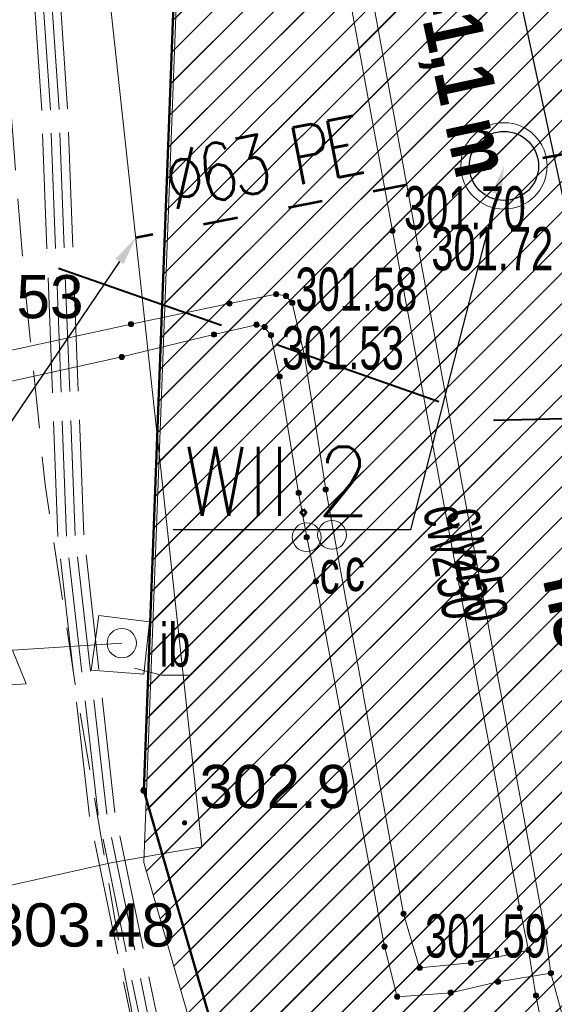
# Model space of a CAD drawing. Header units: metres. Extents: x 6567444 to 13135881, y 5574237 to 11149086.
# Tile 41 of 191: x 6567827 to 6567836, y 5574515 to 5574532. Entities that reach past the tile are written whole.
import ezdxf
from ezdxf import colors
from ezdxf.entities.mleader import LeaderData, LeaderLine
from ezdxf.enums import TextEntityAlignment as Align
from ezdxf.math import Vec2, Vec3

# ---------------------------------------------------------------- set-up
doc = ezdxf.new("R2010")
doc.units = ezdxf.units.M
for name, pattern in [('3 1', [4, 3, -1]), ('ISO03W100', [30, 12, -18]), ('Kropki przerywana 1', [250, 150, -100]), ('L_0_03', [1, 0.5, -0.5]), ('L_0_04', [1.5, 1, -0.5]), ('L_2_50', [2.5, 2, -0.5])]:
    doc.linetypes.add(name, pattern=pattern)
for name, color, linetype, lineweight in [('_TT_WOD_Opis_DN', 7, 'Continuous', 25), ('_TT_WOD_Opis_PKT_II', 7, 'Continuous', 30), ('_TT_WODA_PRZYLACZE_II etap', 150, 'ISO03W100', 53), ('EGB_DzialkaEwidencyjna', 7, 'Continuous', 18), ('EGB_Klasouzytek', 92, 'Continuous', 18), ('EGB_KonturUzytkuGruntowego', 92, 'Continuous', 18), ('EGB_PunktGraniczny', 7, 'Continuous', 18), ('GES_InneUrzadzeniaTowarzyszace_P', 7, 'Continuous', 18), ('GES_PrzewodCieplowniczy', 212, 'Continuous', 18), ('GES_PrzewodElektroenergetyczny_Projektowany', 7, 'Continuous', 18), ('GES_PrzewodWodociagowy', 5, 'Continuous', 18), ('GES_Rzedna', 7, 'Continuous', 18), ('MP_LINIE_REGULAC', 135, 'Continuous', 40), ('OT_Budowle', 7, 'Continuous', 18), ('OT_Komunikacja', 7, 'Continuous', 18), ('OTRN', 7, 'Continuous', 13), ('OTRS', 7, 'Continuous', 13), ('OTRS_O', 7, 'Continuous', 20), ('Z_GRANICE SPRAWDZONE', 100, 'Continuous', 30)]:
    doc.layers.add(name, color=color, linetype=linetype, lineweight=lineweight)
for name, color, linetype in [('FORMA - Arch 01 - PZT 0 ZAKRES OPRACOWANIA', 7, 'Continuous'), ('FORMA - Arch 01 - PZT 1 Strefy', 7, 'Continuous'), ('FORMA - Arch 01 - PZT-3 Zagospodarowanie', 7, 'Continuous'), ('FORMA - Arch 01 - PZT-5 Opisy ogólne - Opisy szczegółowe', 7, 'Continuous'), ('OTRN_O', 7, 'Continuous')]:
    doc.layers.add(name, color=color, linetype=linetype)
doc.styles.add('BDOT', font='arial.ttf', dxfattribs={"width": 0.9})
doc.styles.add('pzt_11-06-2015 (2)$0$RomanS', font='romans.shx')
doc.styles.add('ROMANS', font='romans.shx', dxfattribs={"width": 0.9})
doc.styles.get("Standard").update_dxf_attribs({"font": 'arial.ttf'})
doc.styles.add('STYL_AUTOMATYCZNY_11', font='arial.ttf', dxfattribs={"width": 0.8})
doc.linetypes.add('Symbol (2)', pattern='A,0,[1,U02 PROJEKT ZAGOSPODAROWANIA TERENU1.Shx,S=0.793651,R=0,X=0,Y=0],-100,0', length=100)
pattern_1 = [(45, (0, 0), (-0.265165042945, 0.265165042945), [])]

# ---------------------------------------------------------------- blocks, each defined once
blk = doc.blocks.new('L_0_02_2')
at = {"color": 0}
blk.add_point((0, 0), dxfattribs=at)
blk = doc.blocks.new('L_0_02_1')
at = {"color": 0}
blk.add_point((0, 0), dxfattribs=at)
blk = doc.blocks.new('EGPG_N')
at = {"linetype": 'Continuous', "lineweight": 13}
blk.add_hatch(color=0, dxfattribs=at).paths.add_polyline_path([(0, -0.1, 1), (0, 0.1, 1)])
at = {"color": 0, "linetype": 'Continuous', "lineweight": 13}
blk.add_circle((0, 0), 0.1, dxfattribs=at)
blk = doc.blocks.new('other_SUPW_O')
at = {"color": 0, "linetype": 'Continuous', "lineweight": 18}
blk.add_circle((0, 0), 0.5, dxfattribs=at)
blk = doc.blocks.new('other_SUPY')
at = {"color": 0, "linetype": 'Continuous', "lineweight": 18, "flags": 128}
for points in [[(-1.2, 7), (-2.1, 6.4)], [(0, 0), (0, 3.8), (-1.2, 3.4), (-1.2, 7)], [(-1.2, 7), (-0.4, 6.4)]]:
    blk.add_lwpolyline(points, dxfattribs=at)
at = {"color": 0, "linetype": 'Continuous', "lineweight": 18}
blk.add_circle((0, 0), 0.51, dxfattribs=at)
blk = doc.blocks.new('other_SUPS01_02')
at = {"linetype": 'Continuous', "lineweight": 13}
blk.add_hatch(color=0, dxfattribs=at).paths.add_polyline_path([(0, -0.091, 1), (0, 0.091, 1)])
at = {"color": 0, "linetype": 'Continuous', "lineweight": 13}
blk.add_circle((0, 0), 0.0906, dxfattribs=at)
blk = doc.blocks.new('OTRN')
at = {"layer": 'OTRN', "color": 0, "const_width": 0.09}
blk.add_lwpolyline([(-0.045, 0, 1), (0.045, 0, 1)], format="xyb", close=True, dxfattribs=at)
at = {"layer": 'OTRN_O', "color": 0, "style": 'BDOT'}
blk.add_attdef('RZEDNA', (0.514, 0.515), '', height=1.5, dxfattribs=at)
blk = doc.blocks.new('OTRS')
at = {"layer": 'OTRS', "color": 0, "lineweight": -3, "const_width": 0.09}
blk.add_lwpolyline([(-0.045, 0, 1), (0.045, 0, 1)], format="xyb", close=True, dxfattribs=at)
at = {"layer": 'OTRS_O', "color": 0, "style": 'BDOT'}
blk.add_attdef('RZEDNA', (0.514, 0.515), '', height=1.5, dxfattribs=at)
blk = doc.blocks.new('_MDCP')
at = {"layer": 'EGB_DzialkaEwidencyjna', "linetype": 'CONTINUOUS', "lineweight": 18}
for p, q in [((6567849.51, 5574552.26), (6567921.55, 5574569.11)), ((6567921.55, 5574569.11), (6567946.41, 5574443.1)), ((6567830.11, 5574547.72), (6567849.51, 5574552.26)), ((6567829, 5574518.49), (6567830.11, 5574547.72)), ((6567851.37, 5574441.53), (6567829, 5574518.49)), ((6567946.41, 5574443.1), (6567945.87, 5574426.93)), ((6567857.95, 5574413.39), (6567851.37, 5574441.53)), ((6567945.87, 5574426.93), (6567941.78, 5574411.28)), ((6567864.17, 5574367.81), (6567857.95, 5574413.39)), ((6567941.78, 5574411.28), (6567926.87, 5574389.48)), ((6567926.87, 5574389.48), (6567903.73, 5574376.76)), ((6567903.73, 5574376.76), (6567864.17, 5574367.81))]:
    blk.add_line(p, q, dxfattribs=at)
at = {"layer": 'EGB_DzialkaEwidencyjna', "linetype": 'Continuous', "lineweight": 18}
for p, q in [((6567830.101, 5574547.47), (6567829.009, 5574518.74)), ((6567829.07, 5574518.25), (6567851.3, 5574441.77))]:
    blk.add_line(p, q, dxfattribs=at)
at = {"layer": 'EGB_Klasouzytek', "lineweight": 18}
blk.add_lwpolyline([(6567903.73, 5574376.76), (6567864.17, 5574367.81), (6567857.95, 5574413.39), (6567851.37, 5574441.53), (6567829, 5574518.49), (6567830.11, 5574547.72), (6567849.51, 5574552.26), (6567921.55, 5574569.11), (6567946.41, 5574443.1), (6567945.87, 5574426.93), (6567941.78, 5574411.28), (6567926.87, 5574389.48)], close=True, dxfattribs=at)
blk.add_lwpolyline([(6567843.288, 5574339.738), (6567840.22, 5574379.37), (6567837.97, 5574408.39), (6567824.54, 5574464.39), (6567815.07, 5574503.11), (6567813.39, 5574510.85), (6567812.91, 5574512.76), (6567809.64, 5574533.63), (6567810.66, 5574545.93), (6567811.96, 5574548.85), (6567814.7, 5574549.3), (6567819.81, 5574551.02), (6567841.64, 5574556.2), (6567848.19, 5574557.83), (6567849.51, 5574552.26), (6567830.11, 5574547.72), (6567829, 5574518.49), (6567851.37, 5574441.53), (6567857.95, 5574413.39), (6567862.49, 5574380.1), (6567864.17, 5574367.81), (6567869.98, 5574345.11), (6567862.17, 5574342.99), (6567862.141, 5574342.197)], dxfattribs=at)
at = {"layer": 'EGB_KonturUzytkuGruntowego', "linetype": 'L_0_03', "lineweight": 18, "flags": 128}
blk.add_lwpolyline([(6567864.17, 5574367.81), (6567862.49, 5574380.1), (6567857.95, 5574413.39), (6567851.37, 5574441.53), (6567829, 5574518.49), (6567830.11, 5574547.72), (6567849.51, 5574552.26), (6567921.55, 5574569.11), (6567946.41, 5574443.1), (6567945.87, 5574426.93), (6567941.78, 5574411.28), (6567926.87, 5574389.48), (6567903.73, 5574376.76)], close=True, dxfattribs=at)
at = {"layer": 'EGB_KonturUzytkuGruntowego', "linetype": 'L_0_03', "lineweight": 18}
blk.add_lwpolyline([(6567843.288, 5574339.738), (6567840.22, 5574379.37), (6567837.97, 5574408.39), (6567824.54, 5574464.39), (6567815.07, 5574503.11), (6567813.39, 5574510.85), (6567812.91, 5574512.76), (6567809.64, 5574533.63), (6567810.66, 5574545.93), (6567811.96, 5574548.85), (6567814.7, 5574549.3), (6567819.81, 5574551.02), (6567841.64, 5574556.2), (6567848.19, 5574557.83), (6567849.51, 5574552.26), (6567830.11, 5574547.72), (6567829, 5574518.49), (6567851.37, 5574441.53), (6567857.95, 5574413.39), (6567862.49, 5574380.1), (6567864.17, 5574367.81), (6567869.98, 5574345.11), (6567862.17, 5574342.99), (6567862.141, 5574342.197)], dxfattribs=at)
at = {"layer": 'EGB_PunktGraniczny'}
blk.add_point((6567829, 5574518.49), dxfattribs=at)
at = {"layer": 'GES_PrzewodCieplowniczy', "color": 212, "linetype": 'Continuous', "lineweight": 18}
for points in [[(6567840.21, 5574493.42), (6567838.21, 5574503.22), (6567835.81, 5574514.93), (6567835.68, 5574515.72), (6567835.53, 5574516.45), (6567833.32, 5574528.21), (6567831.32, 5574539.11), (6567831.19, 5574539.86), (6567831.31, 5574540.06), (6567831.53, 5574540.16), (6567832.13, 5574540.28), (6567841.07, 5574541.69), (6567841.7, 5574541.79), (6567841.9, 5574541.97), (6567842.01, 5574542.23), (6567841.92, 5574542.82), (6567840.56, 5574549.05), (6567834.9, 5574576.29), (6567834.74, 5574576.8), (6567834.714, 5574577.126)], [(6567835.395, 5574577.254), (6567835.56, 5574576.27), (6567841.12, 5574549.13), (6567842.56, 5574542.47), (6567842.66, 5574541.85), (6567842.59, 5574541.6), (6567842.37, 5574541.42), (6567841.76, 5574541.31), (6567832.56, 5574539.84), (6567831.99, 5574539.72), (6567831.81, 5574539.63), (6567831.65, 5574539.49), (6567831.8, 5574538.65), (6567833.77, 5574527.9), (6567835.97, 5574516.03), (6567836.07, 5574515.32), (6567836.27, 5574514.58), (6567838.64, 5574502.84)], [(6567835.68, 5574515.72), (6567834.68, 5574515.5), (6567833.79, 5574515.41), (6567833.51, 5574516.35), (6567832.44, 5574522.19), (6567832.16, 5574523.72), (6567831.79, 5574526.04), (6567831.58, 5574526.96), (6567831.47, 5574527.08), (6567831.3, 5574527.11), (6567830.49, 5574526.95), (6567828.78, 5574526.59), (6567826.68, 5574526.13), (6567800.624, 5574520.082)], [(6567800.736, 5574519.589), (6567826.76, 5574525.61), (6567828.62, 5574526.02), (6567830.22, 5574526.41), (6567830.96, 5574526.58), (6567831.1, 5574526.54), (6567831.21, 5574526.4), (6567831.36, 5574525.68), (6567831.69, 5574523.66), (6567831.83, 5574522.89), (6567831.99, 5574522.12), (6567833.18, 5574515.78), (6567833.4, 5574514.91), (6567834.33, 5574514.98), (6567835.15, 5574515.17), (6567836.07, 5574515.32)]]:
    blk.add_lwpolyline(points, dxfattribs=at)
at = {"layer": 'GES_PrzewodElektroenergetyczny_Projektowany', "color": 1, "linetype": 'L_2_50', "lineweight": 18}
for points in [[(6567831.43, 5574502.77), (6567830.63, 5574506.04), (6567829.56, 5574510.76), (6567828.06, 5574518.04), (6567827.51, 5574522.9), (6567827.23, 5574530.3), (6567826.89, 5574535.46), (6567826.99, 5574541.55), (6567830.8, 5574547.4), (6567832.52, 5574549.58), (6567838.98, 5574558.71), (6567836.25, 5574574.12), (6567833.79, 5574575.29), (6567831.956, 5574576.607)], [(6567831.58, 5574502.8), (6567830.78, 5574506.07), (6567829.7, 5574510.79), (6567828.21, 5574518.06), (6567827.66, 5574522.91), (6567827.38, 5574530.31), (6567827.04, 5574535.46), (6567827.14, 5574541.51), (6567830.92, 5574547.31), (6567832.64, 5574549.49), (6567839.14, 5574558.67), (6567836.38, 5574574.22), (6567833.87, 5574575.42), (6567832.16, 5574576.645)], [(6567831.72, 5574502.84), (6567830.92, 5574506.11), (6567829.85, 5574510.82), (6567828.36, 5574518.08), (6567827.81, 5574522.92), (6567827.53, 5574530.32), (6567827.19, 5574535.47), (6567827.29, 5574541.46), (6567831.04, 5574547.22), (6567832.76, 5574549.39), (6567839.3, 5574558.64), (6567836.51, 5574574.32), (6567833.95, 5574575.55), (6567832.368, 5574576.684)], [(6567831.87, 5574502.87), (6567831.07, 5574506.14), (6567830, 5574510.85), (6567828.5, 5574518.11), (6567827.96, 5574522.93), (6567827.68, 5574530.33), (6567827.34, 5574535.47), (6567827.44, 5574541.42), (6567831.16, 5574547.14), (6567832.88, 5574549.3), (6567839.46, 5574558.6), (6567836.65, 5574574.42), (6567834.02, 5574575.68), (6567832.567, 5574576.722)]]:
    blk.add_lwpolyline(points, dxfattribs=at)
at = {"layer": 'GES_PrzewodWodociagowy', "color": 5, "linetype": 'Continuous', "lineweight": 18}
blk.add_lwpolyline([(6567933.69, 5574572.61), (6567933.06, 5574572.59), (6567924.48, 5574571.48), (6567923.42, 5574572.32), (6567920.04, 5574574.98), (6567915.01, 5574574.28), (6567879.77, 5574567.11), (6567879.07, 5574566.99), (6567878.14, 5574565.37), (6567860.87, 5574560.66), (6567855.39, 5574559.03), (6567839.4, 5574555.34), (6567836.94, 5574551.59), (6567834.92, 5574548.08), (6567832.61, 5574544.04), (6567830.53, 5574540.71), (6567827.89, 5574537.03), (6567830.01, 5574517.51), (6567828.46, 5574517.24), (6567802.588, 5574511.449)], dxfattribs=at)
at = {"layer": 'MP_LINIE_REGULAC', "linetype": '3 1', "flags": 128}
blk.add_lwpolyline([(6567810.437, 5574537.676), (6567822.296, 5574529.397), (6567835.05, 5574524.922), (6567855.636, 5574525.369), (6567950.068, 5574544.6)], dxfattribs=at)
at = {"layer": 'OT_Budowle', "color": 7, "linetype": 'Continuous', "lineweight": 18, "flags": 128}
blk.add_lwpolyline([(6567829.1, 5574521.42), (6567829, 5574520.51), (6567828.09, 5574520.58), (6567828.22, 5574521.53)], close=True, dxfattribs=at)
at = {"layer": 'OT_Budowle', "color": 7, "linetype": 'Continuous', "lineweight": 15}
blk.add_lwpolyline([(6567828.84, 5574520.613), (6567829.308, 5574520.492), (6567829.78, 5574520.492)], dxfattribs=at)
at = {"layer": 'OT_Komunikacja', "color": 7, "linetype": 'L_0_04', "lineweight": 18, "flags": 128}
blk.add_lwpolyline([(6567947.515, 5574455.698), (6567948.396, 5574450.424), (6567948.648, 5574448.732), (6567948.975, 5574446.476), (6567949.265, 5574444.281), (6567949.478, 5574440.508), (6567949.478, 5574438.827), (6567949.548, 5574436.345), (6567949.466, 5574434.494), (6567949.331, 5574431.506), (6567949.013, 5574428.567), (6567948.397, 5574424.452), (6567947.845, 5574421.592), (6567946.958, 5574417.848), (6567946.194, 5574415.206), (6567944.955, 5574411.463), (6567944.22, 5574409.565), (6567943.335, 5574407.431), (6567941.896, 5574404.446), (6567940.723, 5574402.331), (6567939.781, 5574400.677), (6567938.516, 5574398.665), (6567936.744, 5574396.084), (6567934.465, 5574393.243), (6567932.327, 5574390.844), (6567928.971, 5574387.543), (6567926.7, 5574385.54), (6567925.032, 5574384.195), (6567923.337, 5574382.935), (6567920.797, 5574381.179), (6567917.606, 5574379.366), (6567914.527, 5574377.737), (6567911.816, 5574376.502), (6567909.558, 5574375.579), (6567907.269, 5574374.816), (6567903.606, 5574373.672), (6567899.382, 5574372.528), (6567894.891, 5574371.274), (6567878.894, 5574366.917), (6567867.949, 5574363.87), (6567863.154, 5574362.61), (6567857.11, 5574361.35), (6567856.863, 5574364.456), (6567856.582, 5574368.039), (6567856.09, 5574372.83), (6567857, 5574372.9), (6567856.31, 5574378.9), (6567855.79, 5574382.87), (6567855.18, 5574386.83), (6567854.51, 5574390.76), (6567853.78, 5574394.71), (6567853.05, 5574398.63), (6567852.19, 5574402.6), (6567849.76, 5574413.26), (6567849.89, 5574414.22), (6567851.83, 5574414.67), (6567851.37, 5574416.66), (6567854.58, 5574417.42), (6567850.88, 5574432.39), (6567845.96, 5574431.22), (6567840.92, 5574450.67), (6567838.96, 5574456.25), (6567831.07, 5574490.06), (6567830.27, 5574495.98), (6567829, 5574501.83), (6567827.92, 5574506.7), (6567826.86, 5574511.56), (6567826.08, 5574515.52), (6567825.4, 5574519.47), (6567824.95, 5574522.44), (6567824.5, 5574526.43), (6567824.25, 5574529.43), (6567824.08, 5574532.42), (6567824.01, 5574536.4), (6567824.25, 5574539.41), (6567825.44, 5574545.29), (6567826.09, 5574547.18), (6567826.92, 5574548.98), (6567827.87, 5574550.71), (6567829, 5574552.37), (6567849.24, 5574556.86), (6567847.84, 5574562.43), (6567850.42, 5574563.07), (6567851, 5574562.82), (6567857.08, 5574558.64), (6567878.36, 5574563.51), (6567907.32, 5574570.28), (6567907.73, 5574567.88), (6567878.94, 5574561.2), (6567857.62, 5574556.33), (6567833.07, 5574550.68), (6567832.17, 5574550.48), (6567830.79, 5574549.8), (6567829.67, 5574548.79), (6567828.68, 5574547.02), (6567827.68, 5574544.22), (6567827.06, 5574541.37), (6567826.61, 5574538.33), (6567826.47, 5574535.3), (6567826.62, 5574531.27), (6567826.93, 5574527.32), (6567827.29, 5574523.8), (6567827.81, 5574520.34), (6567828.64, 5574515.44), (6567829.22, 5574512.47), (6567831.34, 5574502.7), (6567832, 5574502.04), (6567832.86, 5574501.86), (6567835.48, 5574490.39), (6567838.69, 5574476.72), (6567840.94, 5574477.22), (6567842.1, 5574472.29), (6567839.84, 5574471.76), (6567843.24, 5574457.14), (6567846.41, 5574443.89), (6567846.82, 5574442.27), (6567847.04, 5574441.61), (6567847.42, 5574441.08), (6567847.97, 5574440.71), (6567848.63, 5574440.56), (6567849.32, 5574440.61), (6567851.19, 5574441.04), (6567854.02, 5574429.39), (6567857.72, 5574414.07), (6567855.38, 5574413.53), (6567854.43, 5574412.7), (6567853.63, 5574411.68), (6567853.17, 5574410.72), (6567853.12, 5574409.71), (6567854.26, 5574404.84), (6567855.51, 5574399), (6567857.01, 5574391.2), (6567857.79, 5574386.18), (6567858.35, 5574382.21), (6567859.02, 5574377.27), (6567859.909, 5574368.887), (6567860.055, 5574367.78), (6567860.402, 5574366.895), (6567861.348, 5574365.757), (6567862.743, 5574365.112), (6567863.812, 5574364.983), (6567864.873, 5574365.082), (6567875.385, 5574368.045), (6567887.169, 5574371.344), (6567894.86, 5574373.433), (6567904.193, 5574375.979), (6567909.986, 5574377.842), (6567913.714, 5574379.575), (6567916.29, 5574380.93), (6567919.833, 5574382.929), (6567921.94, 5574384.465), (6567924.837, 5574386.597), (6567926.974, 5574388.488), (6567928.91, 5574390.273), (6567932.797, 5574394.443), (6567936.263, 5574399.014), (6567938.789, 5574403.047), (6567940.719, 5574406.619), (6567942.6, 5574410.97), (6567944.237, 5574415.951), (6567945.095, 5574418.932), (6567946.005, 5574422.667), (6567946.916, 5574428.255), (6567947.357, 5574433.537), (6567947.446, 5574438.626), (6567947.184, 5574444.294), (6567946.685, 5574448.233), (6567946.054, 5574452.175), (6567945.029, 5574458.386), (6567942.856, 5574469.729), (6567945.871, 5574465.435)], close=True, dxfattribs=at)
at = {"layer": 'Z_GRANICE SPRAWDZONE', "linetype": 'ByBlock', "flags": 128}
blk.add_lwpolyline([(6567830.11, 5574547.72), (6567849.531, 5574552.262), (6567921.55, 5574569.11), (6567946.41, 5574443.1), (6567945.87, 5574426.93), (6567941.769, 5574411.258), (6567926.87, 5574389.48), (6567903.73, 5574376.76), (6567864.17, 5574367.81), (6567857.95, 5574413.39), (6567851.37, 5574441.53), (6567829, 5574518.49), (6567830.11, 5574547.72)], dxfattribs=at)
at = {"layer": 'EGB_DzialkaEwidencyjna', "linetype": 'Continuous', "xscale": 0.5, "yscale": 0.5, "zscale": 0.5}
for name, rotation in [('L_0_02_2', 87.83), ('L_0_02_1', 286.2099999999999), ('L_0_02_2', 286.2099999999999), ('L_0_02_1', 87.83)]:
    blk.add_blockref(name, (6567829, 5574518.49), dxfattribs=dict(at, rotation=rotation))
at = {"layer": 'EGB_PunktGraniczny', "linetype": 'Continuous', "xscale": 0.5, "yscale": 0.5, "zscale": 0.5}
blk.add_blockref('EGPG_N', (6567829, 5574518.49), dxfattribs=at)
at = {"layer": 'GES_InneUrzadzeniaTowarzyszace_P', "linetype": 'Continuous', "xscale": 0.5, "yscale": 0.5, "zscale": 0.5}
for p in [(6567831.83, 5574522.89), (6567832.27, 5574522.93)]:
    blk.add_blockref('other_SUPW_O', p, dxfattribs=at)
at = {"layer": 'GES_InneUrzadzeniaTowarzyszace_P', "linetype": 'Continuous', "xscale": 0.5, "yscale": 0.5, "zscale": 0.5, "rotation": 93.63688831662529}
blk.add_blockref('other_SUPY', (6567828.62, 5574521.05), dxfattribs=at)
at = {"layer": 'GES_Rzedna', "color": 212, "linetype": 'Continuous', "xscale": 0.5, "yscale": 0.5, "zscale": 0.5}
for p in [(6567833.32, 5574528.21), (6567833.77, 5574527.9), (6567831.3, 5574527.11), (6567831.47, 5574527.08), (6567830.49, 5574526.95), (6567831.58, 5574526.96), (6567828.78, 5574526.59), (6567830.96, 5574526.58), (6567831.1, 5574526.54), (6567830.22, 5574526.41), (6567831.21, 5574526.4), (6567828.62, 5574526.02), (6567831.79, 5574526.04), (6567831.36, 5574525.68), (6567832.16, 5574523.72), (6567831.69, 5574523.66), (6567831.83, 5574522.89), (6567831.99, 5574522.12), (6567835.53, 5574516.45), (6567833.51, 5574516.35), (6567835.97, 5574516.03), (6567833.18, 5574515.78), (6567835.68, 5574515.72), (6567833.79, 5574515.41), (6567834.68, 5574515.5), (6567835.15, 5574515.17), (6567836.07, 5574515.32), (6567833.4, 5574514.91), (6567834.33, 5574514.98), (6567835.81, 5574514.93)]:
    blk.add_blockref('other_SUPS01_02', p, dxfattribs=at)
at = {"layer": 'OTRN', "color": 14, "xscale": 0.5, "yscale": 0.5, "zscale": 0.5}
blk.add_blockref('OTRN', (6567829.71, 5574517.929, 302.949), dxfattribs=at).add_auto_attribs({'RZEDNA': '302.9'})
at = {"layer": 'OTRS', "xscale": 0.5, "yscale": 0.5, "zscale": 0.5}
for p, values in [((6567824.495, 5574526.435, 303.527), {'RZEDNA': '303.53'}), ((6567826.081, 5574515.523, 303.482), {'RZEDNA': '303.48'})]:
    blk.add_blockref('OTRS', p, dxfattribs=at).add_auto_attribs(values)
at = {"layer": 'GES_InneUrzadzeniaTowarzyszace_P', "color": 7, "lineweight": 15, "width": 0.66}
for p in [(6567832.055, 5574522.665), (6567832.495, 5574522.705)]:
    blk.add_text('c', height=0.75, dxfattribs=at).set_placement(p, align=Align.TOP_LEFT)
at = {"layer": 'GES_PrzewodCieplowniczy', "color": 212, "lineweight": 15, "width": 0.66}
for rotation, p in [(-79.4, (6567834.4, 5574522.465)), (-79.5, (6567834.786, 5574522.421))]:
    blk.add_text('cw250', height=0.75, rotation=rotation, dxfattribs=at).set_placement(p, align=Align.MIDDLE_CENTER)
at = {"layer": 'GES_Rzedna', "color": 212, "lineweight": 15, "width": 0.66}
for s, p in [('301.70', (6567833.518, 5574528.611)), ('301.72', (6567833.995, 5574527.9)), ('301.58', (6567831.635, 5574527.197)), ('301.53', (6567831.4, 5574526.179)), ('301.59', (6567833.884, 5574515.965))]:
    blk.add_text(s, height=0.75, dxfattribs=at).set_placement(p, align=Align.MIDDLE_LEFT)
at = {"layer": 'OT_Budowle', "color": 7, "lineweight": 15, "width": 0.66}
blk.add_text('ib', height=0.75, dxfattribs=at).set_placement((6567829.544, 5574521.017), align=Align.MIDDLE_CENTER)
blk = doc.blocks.new('PR1183 Chorzów Metalowców V09_TT')
at = {"layer": 'FORMA - Arch 01 - PZT 1 Strefy', "linetype": 'Continuous', "lineweight": 0, "true_color": 0x577933}
h = blk.add_hatch(dxfattribs=at)
h.set_pattern_fill('ANSI31', color=77, scale=3, style=0)
h.set_pattern_definition(pattern_1)
h.paths.add_polyline_path([(6567829, 5574517.24), (6567842.398, 5574471.118), (6567844.165, 5574471.632), (6567846.931, 5574462.111), (6567846.967, 5574484.472), (6567835.736, 5574536.73), (6567846.642, 5574539.074), (6567844.864, 5574547.35), (6567918.571, 5574563.191), (6567935.605, 5574483.933), (6567930.975, 5574476.768), (6567931.227, 5574475.595), (6567933.57, 5574476.098, 0.216609), (6567938.884, 5574480.085), (6567921.55, 5574567.86), (6567849.267, 5574550.953), (6567830.11, 5574546.47)])
at = {"layer": 'FORMA - Arch 01 - PZT 0 ZAKRES OPRACOWANIA', "color": 1, "linetype": 'Kropki przerywana 1', "lineweight": 50}
for p, q in [((6567830.11, 5574546.47), (6567829, 5574517.24)), ((6567829, 5574517.24), (6567851.427, 5574440.037))]:
    blk.add_line(p, q, dxfattribs=at)
at = {"layer": 'FORMA - Arch 01 - PZT 1 Strefy', "color": 71, "linetype": 'Continuous', "lineweight": 13, "true_color": 0xaff266}
for p, q in [((6567830.11, 5574546.47), (6567829, 5574517.24)), ((6567829, 5574517.24), (6567842.398, 5574471.118))]:
    blk.add_line(p, q, dxfattribs=at)
at = {"layer": 'FORMA - Arch 01 - PZT-3 Zagospodarowanie', "color": 7, "linetype": 'Symbol (2)', "lineweight": 25, "flags": 128}
blk.add_lwpolyline([(6567842.025, 5574479.36), (6567845.16, 5574486.232), (6567834.071, 5574537.827), (6567844.662, 5574540.103), (6567842.864, 5574548.471), (6567919.652, 5574564.975), (6567931.425, 5574510.197)], dxfattribs=at)
at = {"layer": 'FORMA - Arch 01 - PZT-5 Opisy ogólne - Opisy szczegółowe', "color": 154, "linetype": 'Continuous', "lineweight": 13, "char_height": 1, "attachment_point": 7, "rotation": 282.1296, "style": 'STYL_AUTOMATYCZNY_11'}
for insert in [(6567833.207, 5574532.487), (6567835.705, 5574520.867)]:
    blk.add_mtext('\\A1;{\\pql;\\fArial|b1|i0|c238|p0;\\W0.800000;hs=\\fArial|b1|i0|c238|p0;\\W0.800000;1\\fArial|b1|i0|c238|p0;\\W0.800000;,\\fArial|b1|i0|c238|p0;\\W0.800000;1\\fArial|b1|i0|c238|p0;\\W0.800000; m}', dxfattribs=dict(at, insert=insert))
blk = doc.blocks.new('GE.I.6640.1.468.2024_MDCP_dodatkowe pomiary_12.03.2026')
at = {"layer": 'EGB_DzialkaEwidencyjna', "linetype": 'CONTINUOUS', "lineweight": 18}
for p, q in [((6567849.51, 5574552.26), (6567921.55, 5574569.11)), ((6567921.55, 5574569.11), (6567946.41, 5574443.1)), ((6567830.11, 5574547.72), (6567849.51, 5574552.26)), ((6567829, 5574518.49), (6567830.11, 5574547.72)), ((6567851.37, 5574441.53), (6567829, 5574518.49)), ((6567946.41, 5574443.1), (6567945.87, 5574426.93)), ((6567857.95, 5574413.39), (6567851.37, 5574441.53)), ((6567945.87, 5574426.93), (6567941.78, 5574411.28)), ((6567864.17, 5574367.81), (6567857.95, 5574413.39)), ((6567941.78, 5574411.28), (6567926.87, 5574389.48)), ((6567926.87, 5574389.48), (6567903.73, 5574376.76)), ((6567903.73, 5574376.76), (6567864.17, 5574367.81))]:
    blk.add_line(p, q, dxfattribs=at)
at = {"layer": 'EGB_DzialkaEwidencyjna', "linetype": 'Continuous', "lineweight": 18}
for p, q in [((6567830.101, 5574547.47), (6567829.009, 5574518.74)), ((6567829.07, 5574518.25), (6567851.3, 5574441.77))]:
    blk.add_line(p, q, dxfattribs=at)
at = {"layer": 'EGB_Klasouzytek', "lineweight": 18}
blk.add_lwpolyline([(6567903.73, 5574376.76), (6567864.17, 5574367.81), (6567857.95, 5574413.39), (6567851.37, 5574441.53), (6567829, 5574518.49), (6567830.11, 5574547.72), (6567849.51, 5574552.26), (6567921.55, 5574569.11), (6567946.41, 5574443.1), (6567945.87, 5574426.93), (6567941.78, 5574411.28), (6567926.87, 5574389.48)], close=True, dxfattribs=at)
blk.add_lwpolyline([(6567843.288, 5574339.738), (6567840.22, 5574379.37), (6567837.97, 5574408.39), (6567824.54, 5574464.39), (6567815.07, 5574503.11), (6567813.39, 5574510.85), (6567812.91, 5574512.76), (6567809.64, 5574533.63), (6567810.66, 5574545.93), (6567811.96, 5574548.85), (6567814.7, 5574549.3), (6567819.81, 5574551.02), (6567841.64, 5574556.2), (6567848.19, 5574557.83), (6567849.51, 5574552.26), (6567830.11, 5574547.72), (6567829, 5574518.49), (6567851.37, 5574441.53), (6567857.95, 5574413.39), (6567862.49, 5574380.1), (6567864.17, 5574367.81), (6567869.98, 5574345.11), (6567862.17, 5574342.99), (6567862.141, 5574342.197)], dxfattribs=at)
at = {"layer": 'EGB_KonturUzytkuGruntowego', "linetype": 'L_0_03', "lineweight": 18, "flags": 128}
blk.add_lwpolyline([(6567864.17, 5574367.81), (6567862.49, 5574380.1), (6567857.95, 5574413.39), (6567851.37, 5574441.53), (6567829, 5574518.49), (6567830.11, 5574547.72), (6567849.51, 5574552.26), (6567921.55, 5574569.11), (6567946.41, 5574443.1), (6567945.87, 5574426.93), (6567941.78, 5574411.28), (6567926.87, 5574389.48), (6567903.73, 5574376.76)], close=True, dxfattribs=at)
at = {"layer": 'EGB_KonturUzytkuGruntowego', "linetype": 'L_0_03', "lineweight": 18}
blk.add_lwpolyline([(6567843.288, 5574339.738), (6567840.22, 5574379.37), (6567837.97, 5574408.39), (6567824.54, 5574464.39), (6567815.07, 5574503.11), (6567813.39, 5574510.85), (6567812.91, 5574512.76), (6567809.64, 5574533.63), (6567810.66, 5574545.93), (6567811.96, 5574548.85), (6567814.7, 5574549.3), (6567819.81, 5574551.02), (6567841.64, 5574556.2), (6567848.19, 5574557.83), (6567849.51, 5574552.26), (6567830.11, 5574547.72), (6567829, 5574518.49), (6567851.37, 5574441.53), (6567857.95, 5574413.39), (6567862.49, 5574380.1), (6567864.17, 5574367.81), (6567869.98, 5574345.11), (6567862.17, 5574342.99), (6567862.141, 5574342.197)], dxfattribs=at)
at = {"layer": 'EGB_PunktGraniczny'}
blk.add_point((6567829, 5574518.49), dxfattribs=at)
at = {"layer": 'GES_PrzewodCieplowniczy', "color": 212, "linetype": 'Continuous', "lineweight": 18}
for points in [[(6567840.21, 5574493.42), (6567838.21, 5574503.22), (6567835.81, 5574514.93), (6567835.68, 5574515.72), (6567835.53, 5574516.45), (6567833.32, 5574528.21), (6567831.32, 5574539.11), (6567831.19, 5574539.86), (6567831.31, 5574540.06), (6567831.53, 5574540.16), (6567832.13, 5574540.28), (6567841.07, 5574541.69), (6567841.7, 5574541.79), (6567841.9, 5574541.97), (6567842.01, 5574542.23), (6567841.92, 5574542.82), (6567840.56, 5574549.05), (6567834.9, 5574576.29), (6567834.74, 5574576.8), (6567834.714, 5574577.126)], [(6567835.395, 5574577.254), (6567835.56, 5574576.27), (6567841.12, 5574549.13), (6567842.56, 5574542.47), (6567842.66, 5574541.85), (6567842.59, 5574541.6), (6567842.37, 5574541.42), (6567841.76, 5574541.31), (6567832.56, 5574539.84), (6567831.99, 5574539.72), (6567831.81, 5574539.63), (6567831.65, 5574539.49), (6567831.8, 5574538.65), (6567833.77, 5574527.9), (6567835.97, 5574516.03), (6567836.07, 5574515.32), (6567836.27, 5574514.58), (6567838.64, 5574502.84)], [(6567835.68, 5574515.72), (6567834.68, 5574515.5), (6567833.79, 5574515.41), (6567833.51, 5574516.35), (6567832.44, 5574522.19), (6567832.16, 5574523.72), (6567831.79, 5574526.04), (6567831.58, 5574526.96), (6567831.47, 5574527.08), (6567831.3, 5574527.11), (6567830.49, 5574526.95), (6567828.78, 5574526.59), (6567826.68, 5574526.13), (6567800.624, 5574520.082)], [(6567800.736, 5574519.589), (6567826.76, 5574525.61), (6567828.62, 5574526.02), (6567830.22, 5574526.41), (6567830.96, 5574526.58), (6567831.1, 5574526.54), (6567831.21, 5574526.4), (6567831.36, 5574525.68), (6567831.69, 5574523.66), (6567831.83, 5574522.89), (6567831.99, 5574522.12), (6567833.18, 5574515.78), (6567833.4, 5574514.91), (6567834.33, 5574514.98), (6567835.15, 5574515.17), (6567836.07, 5574515.32)]]:
    blk.add_lwpolyline(points, dxfattribs=at)
at = {"layer": 'GES_PrzewodElektroenergetyczny_Projektowany', "color": 1, "linetype": 'L_2_50', "lineweight": 18}
for points in [[(6567831.43, 5574502.77), (6567830.63, 5574506.04), (6567829.56, 5574510.76), (6567828.06, 5574518.04), (6567827.51, 5574522.9), (6567827.23, 5574530.3), (6567826.89, 5574535.46), (6567826.99, 5574541.55), (6567830.8, 5574547.4), (6567832.52, 5574549.58), (6567838.98, 5574558.71), (6567836.25, 5574574.12), (6567833.79, 5574575.29), (6567831.956, 5574576.607)], [(6567831.58, 5574502.8), (6567830.78, 5574506.07), (6567829.7, 5574510.79), (6567828.21, 5574518.06), (6567827.66, 5574522.91), (6567827.38, 5574530.31), (6567827.04, 5574535.46), (6567827.14, 5574541.51), (6567830.92, 5574547.31), (6567832.64, 5574549.49), (6567839.14, 5574558.67), (6567836.38, 5574574.22), (6567833.87, 5574575.42), (6567832.16, 5574576.645)], [(6567831.72, 5574502.84), (6567830.92, 5574506.11), (6567829.85, 5574510.82), (6567828.36, 5574518.08), (6567827.81, 5574522.92), (6567827.53, 5574530.32), (6567827.19, 5574535.47), (6567827.29, 5574541.46), (6567831.04, 5574547.22), (6567832.76, 5574549.39), (6567839.3, 5574558.64), (6567836.51, 5574574.32), (6567833.95, 5574575.55), (6567832.368, 5574576.684)], [(6567831.87, 5574502.87), (6567831.07, 5574506.14), (6567830, 5574510.85), (6567828.5, 5574518.11), (6567827.96, 5574522.93), (6567827.68, 5574530.33), (6567827.34, 5574535.47), (6567827.44, 5574541.42), (6567831.16, 5574547.14), (6567832.88, 5574549.3), (6567839.46, 5574558.6), (6567836.65, 5574574.42), (6567834.02, 5574575.68), (6567832.567, 5574576.722)]]:
    blk.add_lwpolyline(points, dxfattribs=at)
at = {"layer": 'GES_PrzewodWodociagowy', "color": 5, "linetype": 'Continuous', "lineweight": 18}
blk.add_lwpolyline([(6567933.69, 5574572.61), (6567933.06, 5574572.59), (6567924.48, 5574571.48), (6567923.42, 5574572.32), (6567920.04, 5574574.98), (6567915.01, 5574574.28), (6567879.77, 5574567.11), (6567879.07, 5574566.99), (6567878.14, 5574565.37), (6567860.87, 5574560.66), (6567855.39, 5574559.03), (6567839.4, 5574555.34), (6567836.94, 5574551.59), (6567834.92, 5574548.08), (6567832.61, 5574544.04), (6567830.53, 5574540.71), (6567827.89, 5574537.03), (6567830.01, 5574517.51), (6567828.46, 5574517.24), (6567802.588, 5574511.449)], dxfattribs=at)
at = {"layer": 'MP_LINIE_REGULAC', "linetype": '3 1', "flags": 128}
blk.add_lwpolyline([(6567810.437, 5574537.676), (6567822.296, 5574529.397), (6567835.05, 5574524.922), (6567855.636, 5574525.369), (6567950.068, 5574544.6)], dxfattribs=at)
at = {"layer": 'OT_Budowle', "color": 7, "linetype": 'Continuous', "lineweight": 18, "flags": 128}
blk.add_lwpolyline([(6567829.1, 5574521.42), (6567829, 5574520.51), (6567828.09, 5574520.58), (6567828.22, 5574521.53)], close=True, dxfattribs=at)
at = {"layer": 'OT_Budowle', "color": 7, "linetype": 'Continuous', "lineweight": 15}
blk.add_lwpolyline([(6567828.84, 5574520.613), (6567829.308, 5574520.492), (6567829.78, 5574520.492)], dxfattribs=at)
at = {"layer": 'OT_Komunikacja', "color": 7, "linetype": 'L_0_04', "lineweight": 18, "flags": 128}
blk.add_lwpolyline([(6567947.515, 5574455.698), (6567948.396, 5574450.424), (6567948.648, 5574448.732), (6567948.975, 5574446.476), (6567949.265, 5574444.281), (6567949.478, 5574440.508), (6567949.478, 5574438.827), (6567949.548, 5574436.345), (6567949.466, 5574434.494), (6567949.331, 5574431.506), (6567949.013, 5574428.567), (6567948.397, 5574424.452), (6567947.845, 5574421.592), (6567946.958, 5574417.848), (6567946.194, 5574415.206), (6567944.955, 5574411.463), (6567944.22, 5574409.565), (6567943.335, 5574407.431), (6567941.896, 5574404.446), (6567940.723, 5574402.331), (6567939.781, 5574400.677), (6567938.516, 5574398.665), (6567936.744, 5574396.084), (6567934.465, 5574393.243), (6567932.327, 5574390.844), (6567928.971, 5574387.543), (6567926.7, 5574385.54), (6567925.032, 5574384.195), (6567923.337, 5574382.935), (6567920.797, 5574381.179), (6567917.606, 5574379.366), (6567914.527, 5574377.737), (6567911.816, 5574376.502), (6567909.558, 5574375.579), (6567907.269, 5574374.816), (6567903.606, 5574373.672), (6567899.382, 5574372.528), (6567894.891, 5574371.274), (6567878.894, 5574366.917), (6567867.949, 5574363.87), (6567863.154, 5574362.61), (6567857.11, 5574361.35), (6567856.863, 5574364.456), (6567856.582, 5574368.039), (6567856.09, 5574372.83), (6567857, 5574372.9), (6567856.31, 5574378.9), (6567855.79, 5574382.87), (6567855.18, 5574386.83), (6567854.51, 5574390.76), (6567853.78, 5574394.71), (6567853.05, 5574398.63), (6567852.19, 5574402.6), (6567849.76, 5574413.26), (6567849.89, 5574414.22), (6567851.83, 5574414.67), (6567851.37, 5574416.66), (6567854.58, 5574417.42), (6567850.88, 5574432.39), (6567845.96, 5574431.22), (6567840.92, 5574450.67), (6567838.96, 5574456.25), (6567831.07, 5574490.06), (6567830.27, 5574495.98), (6567829, 5574501.83), (6567827.92, 5574506.7), (6567826.86, 5574511.56), (6567826.08, 5574515.52), (6567825.4, 5574519.47), (6567824.95, 5574522.44), (6567824.5, 5574526.43), (6567824.25, 5574529.43), (6567824.08, 5574532.42), (6567824.01, 5574536.4), (6567824.25, 5574539.41), (6567825.44, 5574545.29), (6567826.09, 5574547.18), (6567826.92, 5574548.98), (6567827.87, 5574550.71), (6567829, 5574552.37), (6567849.24, 5574556.86), (6567847.84, 5574562.43), (6567850.42, 5574563.07), (6567851, 5574562.82), (6567857.08, 5574558.64), (6567878.36, 5574563.51), (6567907.32, 5574570.28), (6567907.73, 5574567.88), (6567878.94, 5574561.2), (6567857.62, 5574556.33), (6567833.07, 5574550.68), (6567832.17, 5574550.48), (6567830.79, 5574549.8), (6567829.67, 5574548.79), (6567828.68, 5574547.02), (6567827.68, 5574544.22), (6567827.06, 5574541.37), (6567826.61, 5574538.33), (6567826.47, 5574535.3), (6567826.62, 5574531.27), (6567826.93, 5574527.32), (6567827.29, 5574523.8), (6567827.81, 5574520.34), (6567828.64, 5574515.44), (6567829.22, 5574512.47), (6567831.34, 5574502.7), (6567832, 5574502.04), (6567832.86, 5574501.86), (6567835.48, 5574490.39), (6567838.69, 5574476.72), (6567840.94, 5574477.22), (6567842.1, 5574472.29), (6567839.84, 5574471.76), (6567843.24, 5574457.14), (6567846.41, 5574443.89), (6567846.82, 5574442.27), (6567847.04, 5574441.61), (6567847.42, 5574441.08), (6567847.97, 5574440.71), (6567848.63, 5574440.56), (6567849.32, 5574440.61), (6567851.19, 5574441.04), (6567854.02, 5574429.39), (6567857.72, 5574414.07), (6567855.38, 5574413.53), (6567854.43, 5574412.7), (6567853.63, 5574411.68), (6567853.17, 5574410.72), (6567853.12, 5574409.71), (6567854.26, 5574404.84), (6567855.51, 5574399), (6567857.01, 5574391.2), (6567857.79, 5574386.18), (6567858.35, 5574382.21), (6567859.02, 5574377.27), (6567859.909, 5574368.887), (6567860.055, 5574367.78), (6567860.402, 5574366.895), (6567861.348, 5574365.757), (6567862.743, 5574365.112), (6567863.812, 5574364.983), (6567864.873, 5574365.082), (6567875.385, 5574368.045), (6567887.169, 5574371.344), (6567894.86, 5574373.433), (6567904.193, 5574375.979), (6567909.986, 5574377.842), (6567913.714, 5574379.575), (6567916.29, 5574380.93), (6567919.833, 5574382.929), (6567921.94, 5574384.465), (6567924.837, 5574386.597), (6567926.974, 5574388.488), (6567928.91, 5574390.273), (6567932.797, 5574394.443), (6567936.263, 5574399.014), (6567938.789, 5574403.047), (6567940.719, 5574406.619), (6567942.6, 5574410.97), (6567944.237, 5574415.951), (6567945.095, 5574418.932), (6567946.005, 5574422.667), (6567946.916, 5574428.255), (6567947.357, 5574433.537), (6567947.446, 5574438.626), (6567947.184, 5574444.294), (6567946.685, 5574448.233), (6567946.054, 5574452.175), (6567945.029, 5574458.386), (6567942.856, 5574469.729), (6567945.871, 5574465.435)], close=True, dxfattribs=at)
at = {"layer": 'Z_GRANICE SPRAWDZONE', "linetype": 'ByBlock', "flags": 128}
blk.add_lwpolyline([(6567830.11, 5574547.72), (6567849.531, 5574552.262), (6567921.55, 5574569.11), (6567946.41, 5574443.1), (6567945.87, 5574426.93), (6567941.769, 5574411.258), (6567926.87, 5574389.48), (6567903.73, 5574376.76), (6567864.17, 5574367.81), (6567857.95, 5574413.39), (6567851.37, 5574441.53), (6567829, 5574518.49), (6567830.11, 5574547.72)], dxfattribs=at)
at = {"layer": 'EGB_DzialkaEwidencyjna', "linetype": 'Continuous', "xscale": 0.5, "yscale": 0.5, "zscale": 0.5}
for name, rotation in [('L_0_02_2', 87.83), ('L_0_02_1', 286.2099999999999), ('L_0_02_2', 286.2099999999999), ('L_0_02_1', 87.83)]:
    blk.add_blockref(name, (6567829, 5574518.49), dxfattribs=dict(at, rotation=rotation))
at = {"layer": 'EGB_PunktGraniczny', "linetype": 'Continuous', "xscale": 0.5, "yscale": 0.5, "zscale": 0.5}
blk.add_blockref('EGPG_N', (6567829, 5574518.49), dxfattribs=at)
at = {"layer": 'GES_InneUrzadzeniaTowarzyszace_P', "linetype": 'Continuous', "xscale": 0.5, "yscale": 0.5, "zscale": 0.5}
for p in [(6567831.83, 5574522.89), (6567832.27, 5574522.93)]:
    blk.add_blockref('other_SUPW_O', p, dxfattribs=at)
at = {"layer": 'GES_InneUrzadzeniaTowarzyszace_P', "linetype": 'Continuous', "xscale": 0.5, "yscale": 0.5, "zscale": 0.5, "rotation": 93.63688831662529}
blk.add_blockref('other_SUPY', (6567828.62, 5574521.05), dxfattribs=at)
at = {"layer": 'GES_Rzedna', "color": 212, "linetype": 'Continuous', "xscale": 0.5, "yscale": 0.5, "zscale": 0.5}
for p in [(6567833.32, 5574528.21), (6567833.77, 5574527.9), (6567831.3, 5574527.11), (6567831.47, 5574527.08), (6567830.49, 5574526.95), (6567831.58, 5574526.96), (6567828.78, 5574526.59), (6567830.96, 5574526.58), (6567831.1, 5574526.54), (6567830.22, 5574526.41), (6567831.21, 5574526.4), (6567828.62, 5574526.02), (6567831.79, 5574526.04), (6567831.36, 5574525.68), (6567832.16, 5574523.72), (6567831.69, 5574523.66), (6567831.83, 5574522.89), (6567831.99, 5574522.12), (6567835.53, 5574516.45), (6567833.51, 5574516.35), (6567835.97, 5574516.03), (6567833.18, 5574515.78), (6567835.68, 5574515.72), (6567833.79, 5574515.41), (6567834.68, 5574515.5), (6567835.15, 5574515.17), (6567836.07, 5574515.32), (6567833.4, 5574514.91), (6567834.33, 5574514.98), (6567835.81, 5574514.93)]:
    blk.add_blockref('other_SUPS01_02', p, dxfattribs=at)
at = {"layer": 'OTRN', "color": 14, "xscale": 0.5, "yscale": 0.5, "zscale": 0.5}
blk.add_blockref('OTRN', (6567829.71, 5574517.929, 302.949), dxfattribs=at).add_auto_attribs({'RZEDNA': '302.9'})
at = {"layer": 'OTRS', "xscale": 0.5, "yscale": 0.5, "zscale": 0.5}
for p, values in [((6567824.495, 5574526.435, 303.527), {'RZEDNA': '303.53'}), ((6567826.081, 5574515.523, 303.482), {'RZEDNA': '303.48'})]:
    blk.add_blockref('OTRS', p, dxfattribs=at).add_auto_attribs(values)
at = {"layer": 'GES_InneUrzadzeniaTowarzyszace_P', "color": 7, "lineweight": 15, "width": 0.66}
for p in [(6567832.055, 5574522.665), (6567832.495, 5574522.705)]:
    blk.add_text('c', height=0.75, dxfattribs=at).set_placement(p, align=Align.TOP_LEFT)
at = {"layer": 'GES_PrzewodCieplowniczy', "color": 212, "lineweight": 15, "width": 0.66}
for rotation, p in [(-79.4, (6567834.4, 5574522.465)), (-79.5, (6567834.786, 5574522.421))]:
    blk.add_text('cw250', height=0.75, rotation=rotation, dxfattribs=at).set_placement(p, align=Align.MIDDLE_CENTER)
at = {"layer": 'GES_Rzedna', "color": 212, "lineweight": 15, "width": 0.66}
for s, p in [('301.70', (6567833.518, 5574528.611)), ('301.72', (6567833.995, 5574527.9)), ('301.58', (6567831.635, 5574527.197)), ('301.53', (6567831.4, 5574526.179)), ('301.59', (6567833.884, 5574515.965))]:
    blk.add_text(s, height=0.75, dxfattribs=at).set_placement(p, align=Align.MIDDLE_LEFT)
at = {"layer": 'OT_Budowle', "color": 7, "lineweight": 15, "width": 0.66}
blk.add_text('ib', height=0.75, dxfattribs=at).set_placement((6567829.544, 5574521.017), align=Align.MIDDLE_CENTER)

msp = doc.modelspace()

# ---------------------------------------------------------------- block references
at = {"layer": 'Defpoints'}
msp.add_blockref('GE.I.6640.1.468.2024_MDCP_dodatkowe pomiary_12.03.2026', (0, 0), dxfattribs=at)

# ---------------------------------------------------------------- next in the draw order: block references
msp.add_blockref('PR1183 Chorzów Metalowców V09_TT', (0, 1.25))

# ---------------------------------------------------------------- next in the draw order: block references
msp.add_blockref('_MDCP', (0, 0))

# ---------------------------------------------------------------- next in the draw order: hatches: boundary and pattern name
at = {"layer": 'FORMA - Arch 01 - PZT 1 Strefy', "linetype": 'Continuous', "lineweight": 0, "true_color": 0x577933}
h = msp.add_hatch(dxfattribs=at)
h.set_pattern_fill('ANSI31', color=77, scale=3, style=0)
h.set_pattern_definition(pattern_1)
h.paths.add_polyline_path([(6567829, 5574517.24), (6567842.398, 5574471.118), (6567844.165, 5574471.632), (6567846.931, 5574462.111), (6567846.967, 5574484.472), (6567835.736, 5574536.73), (6567846.642, 5574539.074), (6567844.864, 5574547.35), (6567918.571, 5574563.191), (6567935.605, 5574483.933), (6567930.975, 5574476.768), (6567931.227, 5574475.595), (6567933.57, 5574476.098, 0.216609), (6567938.884, 5574480.085), (6567921.55, 5574567.86), (6567849.267, 5574550.953), (6567830.11, 5574546.47)])

# ---------------------------------------------------------------- next in the draw order: linework, layer by layer
at = {"layer": '_TT_WODA_PRZYLACZE_II etap', "linetype": 'ISO03W100', "ltscale": 0.05}
msp.add_line((6567839.462, 5574530.159), (6567828.861, 5574528.091), dxfattribs=at)
at = {"layer": '_TT_WODA_PRZYLACZE_II etap', "lineweight": 13}
msp.add_circle((6567835.255, 5574529.338), 0.75, dxfattribs=at)
at = {"layer": '_TT_WODA_PRZYLACZE_II etap', "lineweight": 30}
msp.add_circle((6567835.255, 5574529.338), 0.6, dxfattribs=at)
at = {"layer": 'FORMA - Arch 01 - PZT 1 Strefy', "color": 71, "linetype": 'Continuous', "lineweight": 13, "true_color": 0xaff266}
for p, q in [((6567830.11, 5574546.47), (6567829, 5574517.24)), ((6567829, 5574517.24), (6567842.398, 5574471.118))]:
    msp.add_line(p, q, dxfattribs=at)

# ---------------------------------------------------------------- next in the draw order: texts
at = {"layer": '_TT_WOD_Opis_DN', "insert": (6567829.283, 5574529.554), "char_height": 1, "attachment_point": 1, "rotation": 11.0262, "style": 'pzt_11-06-2015 (2)$0$RomanS'}
msp.add_mtext_dynamic_manual_height_columns('\\T0.85;\\W0.8;%%C63 PE', width=9.13673, gutter_width=12.5, heights=[0], dxfattribs=at)

# ---------------------------------------------------------------- next in the draw order: leaders
at = {"layer": '_TT_WOD_Opis_PKT_II'}
ml = msp.add_multileader_mtext('Standard', dxfattribs=at)
ml.set_content('\\C7;WII.2', color=256, style='ROMANS')
ml.set_leader_properties(color=7, linetype='ByLayer', lineweight=25)
ml.build(insert=Vec2(0, 0))
ml.multileader.update_dxf_attribs({"text_left_attachment_type": 5, "text_right_attachment_type": 5, "dogleg_length": 0.2, "arrow_head_size": 0.5})
ctx = ml.context
ctx.base_point, ctx.char_height, ctx.arrow_head_size, ctx.landing_gap_size, ctx.plane_origin = Vec3(6567829.088, 5574523.02), 1.2, 0.5, 0.5, Vec3(6567855.04, 5574537.809)
ctx.left_attachment, ctx.right_attachment, ctx.text_align_type = 5, 5, 2
notes = []
notes.append((ctx, [(0, (1, 1, 0), (6567833.631, 5574523.02), (-1, 0), 0.2, [(0, [(6567835.255, 5574529.338)], 0, [])])]))
ctx.mtext.insert, ctx.mtext.alignment, ctx.mtext.flow_direction = Vec3(6567832.931, 5574524.46), 3, 5
ml = msp.add_multileader_mtext('Standard', dxfattribs=at)
ml.set_content('\\C7;WII.1', color=256, style='ROMANS')
ml.set_leader_properties(color=7, linetype='ByLayer', lineweight=25)
ml.build(insert=Vec2(0, 0))
ml.multileader.update_dxf_attribs({"text_left_attachment_type": 5, "text_right_attachment_type": 5, "dogleg_length": 0.2, "arrow_head_size": 0.5})
ctx = ml.context
ctx.base_point, ctx.char_height, ctx.arrow_head_size, ctx.landing_gap_size, ctx.plane_origin = Vec3(6567821.027, 5574523.9), 1.2, 0.5, 0.5, Vec3(6567848.645, 5574536.562)
ctx.left_attachment, ctx.right_attachment, ctx.text_align_type = 5, 5, 2
notes.append((ctx, [(0, (1, 1, 0), (6567826.02, 5574523.9), (-1, 0), 0.2, [(0, [(6567828.861, 5574528.091)], 0, [])])]))
ctx.mtext.insert, ctx.mtext.alignment, ctx.mtext.flow_direction = Vec3(6567825.32, 5574525.34), 3, 5
for ctx, leaders in notes:
    for number, flags, end, landing, length, lines in leaders:
        leader = LeaderData()
        leader.index, (leader.has_last_leader_line, leader.has_dogleg_vector, leader.attachment_direction) = number, flags
        leader.last_leader_point, leader.dogleg_vector, leader.dogleg_length = Vec3(end), Vec3(landing), length
        for number, points, colour, breaks in lines:
            line = LeaderLine()
            line.index, line.vertices, line.color, line.breaks = number, Vec3.list(points), colors.encode_raw_color(colour), breaks
            leader.lines.append(line)
        ctx.leaders.append(leader)

doc.saveas('drawing.dxf')
